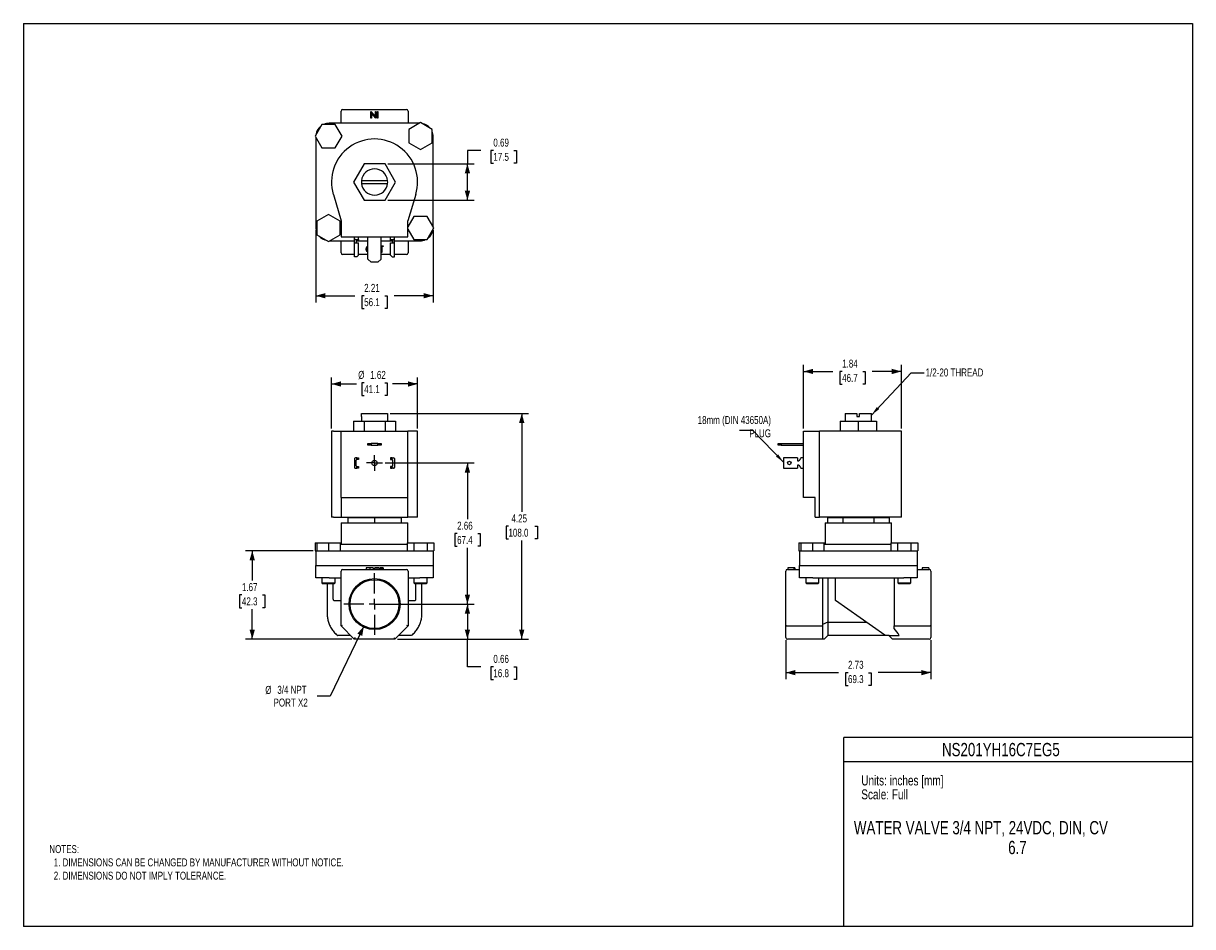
# Model space of a CAD drawing. Header units: inches. Extents: x 0 to 22, y 0 to 17.
import ezdxf
from ezdxf.enums import TextEntityAlignment as Align

# ---------------------------------------------------------------- set-up
doc = ezdxf.new("R2010")
doc.units = ezdxf.units.IN
doc.header["$MEASUREMENT"] = 0
doc.linetypes.add('SLD-Center', pattern=[0.75, 0.6, -0.05, 0.05, -0.05])
doc.linetypes.add('SLD-Solid', pattern=[0])
doc.layers.add('CENTER', color=40, linetype='SLD-Center')
doc.layers.add('SLD-DEFPOINTS', color=7, linetype='Continuous')
doc.layers.add('DIMENSIONS', color=140, linetype='SLD-Solid', lineweight=25)
doc.layers.add('TEXT', color=140, linetype='SLD-Solid', lineweight=25)
doc.styles.add('SLDTEXTSTYLE0', font='TXT', dxfattribs={"width": 0.75})
doc.dimstyles.new('SLDDIMSTYLE0', dxfattribs={"dimtxt": 0.15, "dimasz": 0.18, "dimexe": 0, "dimexo": 0.0625, "dimgap": 0.0375, "dimtad": 0, "dimtih": 1, "dimtoh": 1, "dimrnd": 1e-09, "dimzin": 12, "dimdsep": 46, "dimtxsty": 'SLDTEXTSTYLE0', "dimsah": 1, "dimcen": 0.09, "dimadec": 0, "dimazin": 3, "dimtfac": 1, "dimtofl": 0, "dimtmove": 0, "dimatfit": 3, "dimfxl": 0, "dimfrac": 2, "dimtolj": 1, "dimtzin": 12, "dimarcsym": 0})
doc.dimstyles.new('SLDDIMSTYLE1', dxfattribs={"dimtxt": 0.15, "dimasz": 0.18, "dimexe": 0, "dimexo": 0.0625, "dimgap": 0.0375, "dimtad": 0, "dimtih": 1, "dimtoh": 1, "dimrnd": 1e-09, "dimdsep": 46, "dimtxsty": 'SLDTEXTSTYLE0', "dimsah": 1, "dimcen": 0.09, "dimadec": 0, "dimazin": 2, "dimtfac": 1, "dimtofl": 0, "dimtmove": 0, "dimatfit": 3, "dimfxl": 0, "dimfrac": 2, "dimtolj": 1, "dimtzin": 12, "dimarcsym": 0})
doc.dimstyles.new('SLDDIMSTYLE2', dxfattribs={"dimtxt": 0.15, "dimasz": 0.18, "dimexe": 0, "dimexo": 0.0625, "dimgap": 0.0375, "dimtad": 0, "dimtih": 1, "dimtoh": 1, "dimrnd": 1e-09, "dimzin": 12, "dimdsep": 46, "dimtxsty": 'SLDTEXTSTYLE0', "dimsah": 1, "dimcen": 0, "dimadec": 0, "dimazin": 3, "dimtfac": 1, "dimtofl": 0, "dimtmove": 0, "dimatfit": 3, "dimfxl": 0, "dimfrac": 2, "dimtolj": 1, "dimtzin": 12, "dimarcsym": 0})
doc.dimstyles.new('SLDDIMSTYLE3', dxfattribs={"dimtxt": 0.18, "dimasz": 0.18, "dimexe": 0, "dimexo": 0.0625, "dimgap": 0, "dimtad": 0, "dimtih": 1, "dimtoh": 1, "dimdec": 0, "dimrnd": 1e-09, "dimzin": 0, "dimdsep": 46, "dimtxsty": 'Standard', "dimsah": 1, "dimcen": 0.09, "dimadec": 0, "dimazin": 0, "dimtfac": 0.18, "dimtdec": 0, "dimtofl": 0, "dimtmove": 0, "dimatfit": 3, "dimfxl": 0, "dimfrac": 2, "dimtolj": 1, "dimtzin": 0, "dimarcsym": 0})

# ---------------------------------------------------------------- blocks, each defined once
blk = doc.blocks.new('SW_NOTE_0')
at = {"layer": 'TEXT', "color": 0, "insert": (0, 0.242), "char_height": 0.1875, "attachment_point": 1, "style": 'SLDTEXTSTYLE0'}
blk.add_mtext('Scale: Full', dxfattribs=at)
blk = doc.blocks.new('SW_NOTE_0_1')
at = {"layer": 'TEXT', "color": 0, "insert": (0, 0.242), "char_height": 0.1875, "attachment_point": 1, "style": 'SLDTEXTSTYLE0'}
blk.add_mtext('Units: inches [mm]', dxfattribs=at)
blk = doc.blocks.new('Block1')
at = {"color": 140, "linetype": 'SLD-Solid', "lineweight": 18}
blk.add_line((22, 0), (22, 3.56), dxfattribs=at)
at = {"layer": 'TEXT'}
for p, q in [((22, 3.56), (15.44, 3.56)), ((15.44, 0), (15.44, 3.56)), ((15.44, 3.11), (22, 3.11)), ((22, 0), (15.44, 0))]:
    blk.add_line(p, q, dxfattribs=at)
for name, p in [('SW_NOTE_0_1', (15.766, 2.603)), ('SW_NOTE_0', (15.766, 2.341))]:
    blk.add_blockref(name, p, dxfattribs=at)
at = {"layer": 'TEXT', "color": 140, "style": 'SLDTEXTSTYLE0', "width": 0.75}
for tag, p in [('AUTOATTR1', (18.695, 3.451)), ('AUTOATTR0_0', (18.737, 1.981)), ('AUTOATTR0_1', (18.752, 1.609))]:
    blk.add_attdef(tag, text='', height=0.25, dxfattribs=at).set_placement(p, align=Align.TOP_CENTER)
blk = doc.blocks.new('_D')
at = {"layer": 'DIMENSIONS'}
for p, q in [((6.904, 9.66), (9.502, 9.66)), ((9.377, 9.66), (9.377, 7.805)), ((9.127, 7.534), (9.082, 7.534)), ((9.082, 7.534), (9.082, 7.296)), ((9.626, 7.534), (9.672, 7.534)), ((9.672, 7.534), (9.672, 7.296)), ((9.082, 7.296), (9.127, 7.296)), ((9.377, 5.41), (9.377, 7.266)), ((9.672, 7.296), (9.626, 7.296)), ((7.037, 5.41), (9.502, 5.41))]:
    blk.add_line(p, q, dxfattribs=at)
for points in [[(9.377, 9.66), (9.327, 9.48), (9.427, 9.48)], [(9.377, 5.41), (9.427, 5.59), (9.327, 5.59)]]:
    blk.add_solid(points, dxfattribs=at)
at = {"layer": 'DIMENSIONS', "char_height": 0.15, "attachment_point": 1, "style": 'SLDTEXTSTYLE0'}
for s, insert in [('4.25', (9.183, 7.758)), ('108.0', (9.127, 7.489))]:
    blk.add_mtext(s, dxfattribs=dict(at, insert=insert))
blk = doc.blocks.new('_D_1')
at = {"layer": 'DIMENSIONS'}
for p, q in [((6.807, 8.726), (8.48, 8.726)), ((8.355, 8.726), (8.355, 7.668)), ((8.161, 7.397), (8.115, 7.397)), ((8.115, 7.397), (8.115, 7.159)), ((8.549, 7.397), (8.594, 7.397)), ((8.594, 7.397), (8.594, 7.159)), ((8.115, 7.159), (8.161, 7.159)), ((8.355, 6.07), (8.355, 7.128)), ((8.594, 7.159), (8.549, 7.159)), ((6.657, 6.07), (8.48, 6.07))]:
    blk.add_line(p, q, dxfattribs=at)
for points in [[(8.355, 8.726), (8.305, 8.546), (8.405, 8.546)], [(8.355, 6.07), (8.405, 6.25), (8.305, 6.25)]]:
    blk.add_solid(points, dxfattribs=at)
at = {"layer": 'DIMENSIONS', "char_height": 0.15, "attachment_point": 1, "style": 'SLDTEXTSTYLE0'}
for s, insert in [('2.66', (8.161, 7.621)), ('67.4', (8.161, 7.352))]:
    blk.add_mtext(s, dxfattribs=dict(at, insert=insert))
blk = doc.blocks.new('_D_2')
at = {"layer": 'DIMENSIONS'}
for p, q in [((7.237, 6.07), (8.48, 6.07)), ((8.355, 6.07), (8.355, 5.41)), ((7.037, 5.41), (8.48, 5.41)), ((8.355, 4.891), (8.355, 5.41)), ((8.605, 4.891), (8.355, 4.891)), ((8.843, 4.89), (8.797, 4.89)), ((8.797, 4.89), (8.797, 4.652)), ((9.231, 4.89), (9.276, 4.89)), ((9.276, 4.89), (9.276, 4.652)), ((8.797, 4.652), (8.843, 4.652)), ((9.276, 4.652), (9.231, 4.652))]:
    blk.add_line(p, q, dxfattribs=at)
for points in [[(8.355, 6.07), (8.305, 5.89), (8.405, 5.89)], [(8.355, 5.41), (8.405, 5.59), (8.305, 5.59)]]:
    blk.add_solid(points, dxfattribs=at)
at = {"layer": 'DIMENSIONS', "char_height": 0.15, "attachment_point": 1, "style": 'SLDTEXTSTYLE0'}
for s, insert in [('0.66', (8.843, 5.114)), ('16.8', (8.843, 4.845))]:
    blk.add_mtext(s, dxfattribs=dict(at, insert=insert))
blk = doc.blocks.new('_D_3')
at = {"layer": 'DIMENSIONS'}
for p, q in [((5.797, 9.378), (5.797, 10.338)), ((5.797, 10.213), (6.27, 10.213)), ((6.413, 10.235), (6.368, 10.235)), ((6.368, 10.235), (6.368, 9.997)), ((6.801, 10.235), (6.847, 10.235)), ((6.847, 10.235), (6.847, 9.997)), ((7.417, 10.213), (6.945, 10.213)), ((7.417, 9.378), (7.417, 10.338)), ((6.368, 9.997), (6.413, 9.997)), ((6.847, 9.997), (6.801, 9.997))]:
    blk.add_line(p, q, dxfattribs=at)
for points in [[(5.797, 10.213), (5.977, 10.163), (5.977, 10.263)], [(7.417, 10.213), (7.237, 10.263), (7.237, 10.163)]]:
    blk.add_solid(points, dxfattribs=at)
at = {"layer": 'DIMENSIONS', "char_height": 0.15, "attachment_point": 1, "style": 'SLDTEXTSTYLE0'}
for s, insert in [('%%c', (6.3, 10.459)), ('1.62', (6.526, 10.459)), ('41.1', (6.413, 10.191))]:
    blk.add_mtext(s, dxfattribs=dict(at, insert=insert))
blk = doc.blocks.new('_D_4')
at = {"layer": 'DIMENSIONS'}
for p, q in [((6.408, 5.656), (5.775, 4.337)), ((5.775, 4.337), (5.525, 4.337))]:
    blk.add_line(p, q, dxfattribs=at)
blk.add_solid([(6.408, 5.656), (6.285, 5.515), (6.375, 5.472)], dxfattribs=at)
at = {"layer": 'DIMENSIONS', "char_height": 0.15, "attachment_point": 1, "style": 'SLDTEXTSTYLE0'}
for s, insert in [('%%c', (4.552, 4.53)), ('3/4 NPT', (4.778, 4.532)), ('PORT X2', (4.707, 4.292))]:
    blk.add_mtext(s, dxfattribs=dict(at, insert=insert))
blk = doc.blocks.new('_D_5')
at = {"layer": 'DIMENSIONS'}
for p, q in [((5.452, 7.075), (4.181, 7.075)), ((4.306, 7.075), (4.306, 6.513)), ((4.112, 6.242), (4.067, 6.242)), ((4.067, 6.242), (4.067, 6.003)), ((4.5, 6.242), (4.546, 6.242)), ((4.546, 6.242), (4.546, 6.003)), ((4.067, 6.003), (4.112, 6.003)), ((4.306, 5.41), (4.306, 5.973)), ((4.546, 6.003), (4.5, 6.003)), ((6.177, 5.41), (4.181, 5.41))]:
    blk.add_line(p, q, dxfattribs=at)
for points in [[(4.306, 7.075), (4.256, 6.895), (4.356, 6.895)], [(4.306, 5.41), (4.356, 5.59), (4.256, 5.59)]]:
    blk.add_solid(points, dxfattribs=at)
at = {"layer": 'DIMENSIONS', "char_height": 0.15, "attachment_point": 1, "style": 'SLDTEXTSTYLE0'}
for s, insert in [('1.67', (4.112, 6.465)), ('42.3', (4.112, 6.197))]:
    blk.add_mtext(s, dxfattribs=dict(at, insert=insert))
blk = doc.blocks.new('SW_CENTERMARKSYMBOL_0')
at = {"layer": 'CENTER', "color": 0}
for p, q in [((0, 0.2), (0, 0.58)), ((-0.2, 0), (-0.58, 0)), ((0, 0), (-0.1, 0)), ((0, 0), (0, 0.1)), ((0, 0), (0, -0.1)), ((0, 0), (0.1, 0)), ((0.2, 0), (0.58, 0)), ((0, -0.2), (0, -0.58))]:
    blk.add_line(p, q, dxfattribs=at)
blk = doc.blocks.new('SW_CENTERMARKSYMBOL_1')
at = {"layer": 'CENTER', "color": 0}
for p, q in [((-0.1, 0), (-0.15, 0)), ((0, 0), (-0.1, 0)), ((0, 0.1), (0, 0.15)), ((0, 0), (0, 0.1)), ((0, 0), (0, -0.1)), ((0, 0), (0.1, 0)), ((0.1, 0), (0.15, 0)), ((0, -0.1), (0, -0.15))]:
    blk.add_line(p, q, dxfattribs=at)
blk = doc.blocks.new('_D_6')
at = {"layer": 'DIMENSIONS'}
for p, q in [((14.345, 5.39), (14.345, 4.655)), ((17.075, 5.39), (17.075, 4.655)), ((14.345, 4.78), (15.339, 4.78)), ((15.516, 4.779), (15.47, 4.779)), ((15.47, 4.779), (15.47, 4.541)), ((15.904, 4.779), (15.95, 4.779)), ((15.95, 4.779), (15.95, 4.541)), ((17.075, 4.78), (16.081, 4.78)), ((15.47, 4.541), (15.516, 4.541)), ((15.95, 4.541), (15.904, 4.541))]:
    blk.add_line(p, q, dxfattribs=at)
for points in [[(14.345, 4.78), (14.525, 4.73), (14.525, 4.83)], [(17.075, 4.78), (16.895, 4.83), (16.895, 4.73)]]:
    blk.add_solid(points, dxfattribs=at)
at = {"layer": 'DIMENSIONS', "char_height": 0.15, "attachment_point": 1, "style": 'SLDTEXTSTYLE0'}
for s, insert in [('2.73', (15.516, 5.003)), ('69.3', (15.516, 4.734))]:
    blk.add_mtext(s, dxfattribs=dict(at, insert=insert))
blk = doc.blocks.new('_D_7')
at = {"layer": 'DIMENSIONS'}
for p, q in [((14.68, 9.378), (14.68, 10.574)), ((16.52, 9.378), (16.52, 10.574)), ((14.68, 10.449), (15.229, 10.449)), ((15.406, 10.448), (15.36, 10.448)), ((15.36, 10.448), (15.36, 10.21)), ((15.794, 10.448), (15.84, 10.448)), ((15.84, 10.448), (15.84, 10.21)), ((16.52, 10.449), (15.971, 10.449)), ((15.36, 10.21), (15.406, 10.21)), ((15.84, 10.21), (15.794, 10.21))]:
    blk.add_line(p, q, dxfattribs=at)
for points in [[(14.68, 10.449), (14.86, 10.399), (14.86, 10.499)], [(16.52, 10.449), (16.34, 10.499), (16.34, 10.399)]]:
    blk.add_solid(points, dxfattribs=at)
at = {"layer": 'DIMENSIONS', "char_height": 0.15, "attachment_point": 1, "style": 'SLDTEXTSTYLE0'}
for s, insert in [('1.84', (15.406, 10.672)), ('46.7', (15.406, 10.403))]:
    blk.add_mtext(s, dxfattribs=dict(at, insert=insert))
blk = doc.blocks.new('_D_8')
at = {"layer": 'DIMENSIONS'}
for p, q in [((5.502, 13.109), (5.502, 11.749)), ((7.712, 13.109), (7.712, 11.749)), ((5.502, 11.874), (6.236, 11.874)), ((6.413, 11.873), (6.368, 11.873)), ((6.368, 11.873), (6.368, 11.635)), ((6.801, 11.873), (6.847, 11.873)), ((6.847, 11.873), (6.847, 11.635)), ((7.712, 11.874), (6.978, 11.874)), ((6.368, 11.635), (6.413, 11.635)), ((6.847, 11.635), (6.801, 11.635))]:
    blk.add_line(p, q, dxfattribs=at)
for points in [[(5.502, 11.874), (5.682, 11.824), (5.682, 11.924)], [(7.712, 11.874), (7.532, 11.924), (7.532, 11.824)]]:
    blk.add_solid(points, dxfattribs=at)
at = {"layer": 'DIMENSIONS', "char_height": 0.15, "attachment_point": 1, "style": 'SLDTEXTSTYLE0'}
for s, insert in [('2.21', (6.413, 12.097)), ('56.1', (6.413, 11.828))]:
    blk.add_mtext(s, dxfattribs=dict(at, insert=insert))
blk = doc.blocks.new('_D_9')
at = {"layer": 'DIMENSIONS'}
for p, q in [((8.605, 14.609), (8.355, 14.609)), ((8.355, 14.609), (8.355, 14.358)), ((8.843, 14.607), (8.797, 14.607)), ((8.797, 14.607), (8.797, 14.369)), ((9.231, 14.607), (9.276, 14.607)), ((9.276, 14.607), (9.276, 14.369)), ((6.856, 14.358), (8.48, 14.358)), ((8.355, 13.67), (8.355, 14.358)), ((8.797, 14.369), (8.843, 14.369)), ((9.276, 14.369), (9.231, 14.369)), ((6.856, 13.67), (8.48, 13.67))]:
    blk.add_line(p, q, dxfattribs=at)
for points in [[(8.355, 14.358), (8.305, 14.178), (8.405, 14.178)], [(8.355, 13.67), (8.405, 13.85), (8.305, 13.85)]]:
    blk.add_solid(points, dxfattribs=at)
at = {"layer": 'DIMENSIONS', "char_height": 0.15, "attachment_point": 1, "style": 'SLDTEXTSTYLE0'}
for s, insert in [('0.69', (8.843, 14.831)), ('17.5', (8.843, 14.563))]:
    blk.add_mtext(s, dxfattribs=dict(at, insert=insert))

msp = doc.modelspace()

# ---------------------------------------------------------------- linework, layer by layer
at = {"color": 7, "linetype": 'SLD-Solid'}
for p, q in [((0, 17), (0, 0)), ((0, 17), (22, 17)), ((22, 17), (22, 0)), ((22, 0), (0, 0))]:
    msp.add_line(p, q, dxfattribs=at)
for p, q in [((5.977, 15.119), (5.977, 15.349)), ((6.007, 15.379), (7.207, 15.379)), ((6.538, 15.214), (6.538, 15.339)), ((6.538, 15.339), (6.54, 15.339)), ((6.549, 15.214), (6.538, 15.214)), ((6.54, 15.339), (6.623, 15.241)), ((6.631, 15.214), (6.549, 15.312)), ((6.549, 15.312), (6.549, 15.214)), ((6.623, 15.241), (6.623, 15.339)), ((6.623, 15.339), (6.634, 15.339)), ((6.634, 15.214), (6.631, 15.214)), ((6.634, 15.339), (6.634, 15.214)), ((6.661, 15.214), (6.661, 15.339)), ((6.661, 15.339), (6.672, 15.339)), ((6.672, 15.214), (6.661, 15.214)), ((6.672, 15.339), (6.672, 15.214)), ((7.237, 15.349), (7.237, 15.119)), ((5.616, 15.098), (5.49, 14.879)), ((5.869, 15.098), (5.616, 15.098)), ((7.45, 15.119), (5.752, 15.119)), ((5.995, 14.879), (5.869, 15.098)), ((7.472, 15.132), (7.254, 15.005)), ((7.254, 15.005), (7.254, 14.753)), ((7.691, 15.005), (7.472, 15.132)), ((7.691, 14.753), (7.691, 15.005)), ((5.49, 14.879), (5.616, 14.66)), ((5.502, 14.857), (5.502, 13.159)), ((5.869, 14.66), (5.995, 14.879)), ((7.254, 14.753), (7.472, 14.626)), ((7.472, 14.626), (7.691, 14.753)), ((7.712, 13.171), (7.712, 14.869)), ((5.616, 14.66), (5.869, 14.66)), ((6.409, 14.358), (6.21, 14.014)), ((6.806, 14.358), (6.409, 14.358)), ((7.004, 14.014), (6.806, 14.358)), ((6.21, 14.014), (6.409, 13.67)), ((6.854, 14.039), (6.361, 14.039)), ((6.361, 13.989), (6.854, 13.989)), ((6.806, 13.67), (7.004, 14.014)), ((5.832, 13.779), (5.982, 13.284)), ((6.409, 13.67), (6.806, 13.67)), ((7.382, 13.779), (7.232, 13.284)), ((5.742, 13.402), (5.524, 13.275)), ((5.524, 13.275), (5.524, 13.023)), ((5.961, 13.275), (5.742, 13.402)), ((5.961, 13.023), (5.961, 13.275)), ((5.982, 13.284), (5.982, 12.984)), ((7.346, 13.368), (7.232, 13.171)), ((7.232, 12.984), (7.232, 13.284)), ((7.599, 13.368), (7.346, 13.368)), ((7.725, 13.149), (7.599, 13.368)), ((5.524, 13.023), (5.742, 12.896)), ((5.742, 12.896), (5.961, 13.023)), ((5.982, 12.984), (7.232, 12.984)), ((6.232, 12.928), (6.232, 12.984)), ((6.307, 12.93), (6.307, 12.984)), ((6.482, 12.564), (6.482, 12.984)), ((6.732, 12.564), (6.732, 12.984)), ((6.907, 12.93), (6.907, 12.984)), ((6.982, 12.928), (6.982, 12.984)), ((7.232, 13.127), (7.346, 12.93)), ((7.599, 12.93), (7.725, 13.149)), ((5.764, 12.909), (6.232, 12.909)), ((5.977, 12.679), (5.977, 12.909)), ((6.232, 12.87), (6.232, 12.928)), ((6.232, 12.609), (6.232, 12.87)), ((6.232, 12.87), (6.247, 12.87)), ((6.247, 12.93), (6.307, 12.93)), ((6.247, 12.87), (6.307, 12.87)), ((6.264, 12.909), (6.482, 12.909)), ((6.264, 12.907), (6.264, 12.87)), ((6.307, 12.921), (6.279, 12.921)), ((6.307, 12.93), (6.307, 12.921)), ((6.307, 12.639), (6.307, 12.87)), ((6.732, 12.909), (6.95, 12.909)), ((6.732, 12.814), (6.771, 12.814)), ((6.771, 12.801), (6.744, 12.801)), ((6.744, 12.801), (6.744, 12.689)), ((6.771, 12.814), (6.771, 12.801)), ((6.907, 12.93), (6.967, 12.93)), ((6.907, 12.921), (6.907, 12.93)), ((6.935, 12.921), (6.907, 12.921)), ((6.907, 12.639), (6.907, 12.87)), ((6.907, 12.87), (6.967, 12.87)), ((6.95, 12.87), (6.95, 12.907)), ((6.967, 12.87), (6.982, 12.87)), ((6.982, 12.87), (6.982, 12.928)), ((6.982, 12.909), (7.462, 12.909)), ((6.982, 12.609), (6.982, 12.87)), ((7.237, 12.909), (7.237, 12.679)), ((7.346, 12.93), (7.599, 12.93)), ((6.232, 12.649), (6.007, 12.649)), ((6.247, 12.609), (6.232, 12.609)), ((6.277, 12.609), (6.247, 12.609)), ((6.277, 12.609), (6.307, 12.639)), ((6.482, 12.649), (6.307, 12.649)), ((6.482, 12.564), (6.542, 12.504)), ((6.672, 12.504), (6.732, 12.564)), ((6.744, 12.689), (6.732, 12.689)), ((6.907, 12.649), (6.732, 12.649)), ((6.937, 12.609), (6.907, 12.639)), ((6.937, 12.609), (6.967, 12.609)), ((6.967, 12.609), (6.982, 12.609)), ((7.207, 12.649), (6.982, 12.649)), ((6.672, 12.504), (6.542, 12.504)), ((6.21, 9.514), (6.21, 9.328)), ((6.21, 9.514), (6.409, 9.514)), ((6.359, 9.6), (6.359, 9.514)), ((6.359, 9.6), (6.361, 9.6)), ((6.361, 9.6), (6.361, 9.66)), ((6.361, 9.66), (6.854, 9.66)), ((6.409, 9.514), (6.409, 9.328)), ((6.409, 9.514), (6.806, 9.514)), ((6.806, 9.514), (6.806, 9.328)), ((6.806, 9.514), (7.004, 9.514)), ((6.854, 9.66), (6.854, 9.6)), ((6.854, 9.6), (6.855, 9.6)), ((6.855, 9.514), (6.855, 9.6)), ((7.004, 9.514), (7.004, 9.328)), ((15.366, 9.514), (15.366, 9.328)), ((15.366, 9.514), (15.71, 9.514)), ((15.462, 9.66), (15.462, 9.514)), ((15.462, 9.66), (15.685, 9.66)), ((15.685, 9.66), (15.685, 9.6)), ((15.685, 9.6), (15.735, 9.6)), ((15.71, 9.514), (15.71, 9.328)), ((15.71, 9.514), (16.054, 9.514)), ((15.735, 9.6), (15.735, 9.66)), ((15.735, 9.66), (15.958, 9.66)), ((15.958, 9.514), (15.958, 9.66)), ((16.054, 9.514), (16.054, 9.328)), ((5.797, 9.328), (5.797, 7.708)), ((5.832, 9.328), (5.797, 9.328)), ((5.832, 9.328), (5.982, 9.328)), ((5.982, 8.078), (5.982, 9.328)), ((5.982, 9.328), (7.232, 9.328)), ((7.232, 8.078), (7.232, 9.328)), ((7.382, 9.328), (7.232, 9.328)), ((7.417, 9.328), (7.382, 9.328)), ((7.417, 7.708), (7.417, 9.328)), ((14.68, 8.078), (14.68, 9.328)), ((14.68, 9.328), (14.98, 9.328)), ((14.98, 7.708), (14.98, 9.328)), ((15.475, 9.328), (14.98, 9.328)), ((16.52, 9.328), (15.475, 9.328)), ((16.52, 7.708), (16.52, 9.328)), ((6.482, 9.06), (6.482, 9.092)), ((6.482, 9.092), (6.542, 9.092)), ((6.542, 9.06), (6.482, 9.06)), ((6.542, 9.092), (6.542, 9.06)), ((6.672, 9.092), (6.542, 9.092)), ((6.542, 9.06), (6.672, 9.06)), ((6.672, 9.06), (6.672, 9.092)), ((6.672, 9.092), (6.732, 9.092)), ((6.732, 9.06), (6.672, 9.06)), ((6.732, 9.092), (6.732, 9.06)), ((14.2, 9.06), (14.2, 9.092)), ((14.2, 9.092), (14.26, 9.092)), ((14.26, 9.06), (14.2, 9.06)), ((14.26, 9.092), (14.26, 9.06)), ((14.26, 9.092), (14.68, 9.092)), ((14.26, 9.06), (14.68, 9.06)), ((6.232, 8.809), (6.232, 8.642)), ((6.277, 8.824), (6.247, 8.824)), ((6.277, 8.792), (6.277, 8.824)), ((6.277, 8.824), (6.307, 8.824)), ((6.307, 8.824), (6.307, 8.792)), ((6.907, 8.824), (6.907, 8.792)), ((6.937, 8.824), (6.907, 8.824)), ((6.937, 8.792), (6.937, 8.824)), ((6.937, 8.824), (6.967, 8.824)), ((6.982, 8.809), (6.982, 8.642)), ((14.305, 8.824), (14.305, 8.809)), ((14.566, 8.824), (14.305, 8.824)), ((14.305, 8.809), (14.305, 8.642)), ((14.566, 8.824), (14.566, 8.809)), ((14.566, 8.809), (14.566, 8.764)), ((14.68, 8.824), (14.626, 8.824)), ((6.247, 8.627), (6.277, 8.627)), ((6.264, 8.674), (6.264, 8.777)), ((6.277, 8.627), (6.277, 8.659)), ((6.307, 8.627), (6.277, 8.627)), ((6.307, 8.792), (6.279, 8.792)), ((6.279, 8.659), (6.307, 8.659)), ((6.307, 8.659), (6.307, 8.627)), ((6.907, 8.792), (6.935, 8.792)), ((6.907, 8.659), (6.907, 8.627)), ((6.935, 8.659), (6.907, 8.659)), ((6.907, 8.627), (6.937, 8.627)), ((6.937, 8.627), (6.937, 8.659)), ((6.967, 8.627), (6.937, 8.627)), ((6.95, 8.674), (6.95, 8.777)), ((14.305, 8.642), (14.305, 8.627)), ((14.305, 8.627), (14.566, 8.627)), ((14.566, 8.687), (14.566, 8.642)), ((14.566, 8.642), (14.566, 8.627)), ((14.626, 8.627), (14.68, 8.627)), ((5.982, 8.078), (7.232, 8.078)), ((5.982, 8.078), (5.982, 7.708)), ((7.232, 7.708), (7.232, 8.078)), ((14.9, 8.078), (14.68, 8.078)), ((14.9, 7.708), (14.9, 8.078)), ((5.832, 7.708), (5.797, 7.708)), ((5.832, 7.708), (5.982, 7.708)), ((5.982, 7.708), (7.232, 7.708)), ((6.107, 7.7), (6.107, 7.6)), ((6.107, 7.7), (6.607, 7.7)), ((6.351, 7.708), (6.351, 7.7)), ((6.607, 7.7), (6.607, 7.6)), ((6.607, 7.7), (7.107, 7.7)), ((6.863, 7.7), (6.863, 7.708)), ((7.107, 7.7), (7.107, 7.6)), ((7.382, 7.708), (7.232, 7.708)), ((7.417, 7.708), (7.382, 7.708)), ((14.9, 7.708), (14.98, 7.708)), ((15.475, 7.708), (14.98, 7.708)), ((15.133, 7.7), (15.133, 7.6)), ((15.133, 7.7), (15.421, 7.7)), ((15.421, 7.7), (15.421, 7.6)), ((15.421, 7.7), (15.999, 7.7)), ((15.454, 7.708), (15.454, 7.7)), ((16.52, 7.708), (15.475, 7.708)), ((15.966, 7.7), (15.966, 7.708)), ((15.999, 7.7), (15.999, 7.6)), ((15.999, 7.7), (16.288, 7.7)), ((16.288, 7.7), (16.288, 7.6)), ((5.982, 7.6), (5.982, 7.2)), ((5.982, 7.6), (7.232, 7.6)), ((7.232, 7.225), (7.232, 7.6)), ((15.085, 7.6), (15.085, 7.2)), ((15.085, 7.6), (16.335, 7.6)), ((16.335, 7.225), (16.335, 7.6)), ((5.49, 7.225), (5.49, 7.075)), ((5.49, 7.225), (5.524, 7.225)), ((5.49, 7.075), (5.502, 7.075)), ((5.502, 7.075), (5.502, 6.799)), ((5.502, 7.075), (5.524, 7.075)), ((5.524, 7.225), (5.524, 7.075)), ((5.524, 7.225), (5.742, 7.225)), ((5.524, 7.075), (5.556, 7.075)), ((5.556, 7.075), (5.716, 7.075)), ((5.716, 7.075), (5.742, 7.075)), ((5.742, 7.225), (5.742, 7.075)), ((5.742, 7.225), (5.961, 7.225)), ((5.742, 7.075), (5.764, 7.075)), ((5.764, 7.075), (7.462, 7.075)), ((5.961, 7.225), (5.961, 7.075)), ((5.961, 7.225), (5.982, 7.225)), ((5.982, 7.2), (5.961, 7.179)), ((5.982, 7.2), (7.22, 7.2)), ((7.22, 7.225), (7.22, 7.075)), ((7.22, 7.225), (7.346, 7.225)), ((7.346, 7.225), (7.346, 7.075)), ((7.346, 7.225), (7.599, 7.225)), ((7.462, 7.075), (7.563, 7.075)), ((7.563, 7.075), (7.599, 7.075)), ((7.599, 7.225), (7.599, 7.075)), ((7.599, 7.225), (7.725, 7.225)), ((7.599, 7.075), (7.618, 7.075)), ((7.618, 7.075), (7.71, 7.075)), ((7.71, 7.075), (7.725, 7.075)), ((7.712, 7.075), (7.712, 6.799)), ((7.725, 7.225), (7.725, 7.075)), ((14.593, 7.225), (14.593, 7.075)), ((14.593, 7.225), (14.626, 7.225)), ((14.593, 7.075), (14.605, 7.075)), ((14.605, 7.075), (14.605, 6.799)), ((14.605, 7.075), (14.626, 7.075)), ((14.626, 7.225), (14.626, 7.075)), ((14.626, 7.225), (14.845, 7.225)), ((14.626, 7.075), (14.659, 7.075)), ((14.659, 7.075), (14.819, 7.075)), ((14.819, 7.075), (14.845, 7.075)), ((14.845, 7.225), (14.845, 7.075)), ((14.845, 7.225), (15.064, 7.225)), ((14.845, 7.075), (14.867, 7.075)), ((14.867, 7.075), (16.565, 7.075)), ((15.064, 7.225), (15.085, 7.225)), ((15.064, 7.225), (15.064, 7.075)), ((15.085, 7.2), (15.064, 7.179)), ((15.085, 7.2), (16.323, 7.2)), ((16.323, 7.225), (16.323, 7.075)), ((16.323, 7.225), (16.449, 7.225)), ((16.449, 7.225), (16.449, 7.075)), ((16.449, 7.225), (16.701, 7.225)), ((16.565, 7.075), (16.666, 7.075)), ((16.666, 7.075), (16.701, 7.075)), ((16.701, 7.225), (16.701, 7.075)), ((16.701, 7.225), (16.828, 7.225)), ((16.701, 7.075), (16.72, 7.075)), ((16.72, 7.075), (16.812, 7.075)), ((16.812, 7.075), (16.828, 7.075)), ((16.815, 7.075), (16.815, 6.799)), ((16.828, 7.225), (16.828, 7.075)), ((5.502, 6.563), (5.502, 6.799)), ((5.502, 6.799), (5.752, 6.799)), ((5.502, 6.799), (5.752, 6.799)), ((5.752, 6.799), (7.462, 6.799)), ((5.752, 6.799), (7.462, 6.799)), ((5.977, 5.66), (5.977, 6.691)), ((6.007, 6.721), (7.207, 6.721)), ((6.45, 6.751), (6.45, 6.721)), ((6.516, 6.751), (6.516, 6.721)), ((6.582, 6.751), (6.582, 6.721)), ((6.607, 6.751), (6.607, 6.721)), ((6.61, 6.751), (6.61, 6.721)), ((6.649, 6.751), (6.649, 6.721)), ((6.687, 6.751), (6.687, 6.721)), ((6.705, 6.751), (6.705, 6.721)), ((6.732, 6.751), (6.705, 6.751)), ((6.732, 6.751), (6.732, 6.721)), ((6.744, 6.751), (6.732, 6.751)), ((6.744, 6.751), (6.744, 6.721)), ((6.771, 6.751), (6.744, 6.751)), ((6.771, 6.751), (6.771, 6.721)), ((7.237, 6.691), (7.237, 5.66)), ((7.462, 6.799), (7.712, 6.799)), ((7.462, 6.799), (7.712, 6.799)), ((7.712, 6.799), (7.712, 6.563)), ((14.345, 5.673), (14.345, 6.691)), ((14.375, 6.721), (14.605, 6.721)), ((14.382, 6.751), (14.382, 6.721)), ((14.383, 6.751), (14.382, 6.751)), ((14.385, 6.751), (14.385, 6.721)), ((14.497, 6.751), (14.385, 6.751)), ((14.497, 6.751), (14.497, 6.721)), ((14.51, 6.751), (14.497, 6.751)), ((14.51, 6.751), (14.51, 6.721)), ((14.513, 6.751), (14.512, 6.751)), ((14.513, 6.751), (14.513, 6.721)), ((14.605, 6.563), (14.605, 6.799)), ((14.605, 6.799), (14.855, 6.799)), ((14.605, 6.799), (14.855, 6.799)), ((14.855, 6.799), (16.565, 6.799)), ((14.855, 6.799), (16.565, 6.799)), ((16.565, 6.799), (16.815, 6.799)), ((16.565, 6.799), (16.815, 6.799)), ((16.815, 6.799), (16.815, 6.563)), ((16.815, 6.721), (17.045, 6.721)), ((16.91, 6.751), (16.91, 6.721)), ((17.035, 6.751), (16.91, 6.751)), ((17.035, 6.751), (17.035, 6.721)), ((17.075, 6.691), (17.075, 5.673)), ((5.752, 6.563), (5.502, 6.563)), ((5.618, 6.563), (5.618, 6.47)), ((5.618, 6.47), (5.638, 6.45)), ((5.618, 6.47), (5.866, 6.47)), ((5.846, 6.45), (5.638, 6.45)), ((5.717, 6.45), (5.717, 5.872)), ((5.752, 6.563), (5.977, 6.563)), ((5.828, 6.163), (5.828, 6.45)), ((5.846, 6.45), (5.866, 6.47)), ((5.866, 6.47), (5.866, 6.563)), ((7.237, 6.563), (7.462, 6.563)), ((7.348, 6.563), (7.348, 6.47)), ((7.348, 6.47), (7.368, 6.45)), ((7.348, 6.47), (7.596, 6.47)), ((7.576, 6.45), (7.368, 6.45)), ((7.387, 6.163), (7.387, 6.45)), ((7.712, 6.563), (7.462, 6.563)), ((7.497, 5.872), (7.497, 6.45)), ((7.576, 6.45), (7.596, 6.47)), ((7.596, 6.47), (7.596, 6.563)), ((14.855, 6.563), (14.605, 6.563)), ((14.721, 6.563), (14.721, 6.47)), ((14.721, 6.47), (14.741, 6.45)), ((14.721, 6.47), (14.969, 6.47)), ((14.949, 6.45), (14.741, 6.45)), ((14.855, 6.563), (16.565, 6.563)), ((14.949, 6.45), (14.969, 6.47)), ((14.969, 6.47), (14.969, 6.563)), ((15.035, 6.563), (15.035, 5.66)), ((15.135, 6.563), (15.135, 5.73)), ((15.28, 6.163), (15.28, 6.563)), ((16.385, 6.563), (16.385, 5.66)), ((16.451, 6.563), (16.451, 6.47)), ((16.451, 6.47), (16.471, 6.45)), ((16.451, 6.47), (16.699, 6.47)), ((16.679, 6.45), (16.471, 6.45)), ((16.815, 6.563), (16.565, 6.563)), ((16.679, 6.45), (16.699, 6.47)), ((16.699, 6.47), (16.699, 6.563)), ((5.853, 6.136), (5.977, 6.136)), ((7.237, 6.136), (7.362, 6.136)), ((16.209, 5.486), (15.28, 6.136)), ((15.135, 5.73), (15.035, 5.689)), ((15.135, 5.73), (15.135, 5.48)), ((15.135, 5.73), (15.86, 5.73)), ((5.977, 5.66), (6.007, 5.673)), ((6.227, 5.41), (5.977, 5.66)), ((7.237, 5.66), (6.987, 5.41)), ((7.207, 5.673), (7.237, 5.66)), ((14.345, 5.44), (14.345, 5.673)), ((14.375, 5.66), (15.035, 5.66)), ((15.035, 5.66), (15.035, 5.41)), ((16.385, 5.61), (16.385, 5.66)), ((16.385, 5.66), (17.045, 5.66)), ((17.075, 5.673), (17.075, 5.44)), ((6.157, 5.48), (5.91, 5.48)), ((6.24, 5.44), (6.227, 5.41)), ((6.987, 5.41), (6.227, 5.41)), ((6.975, 5.44), (6.987, 5.41)), ((7.304, 5.48), (7.057, 5.48)), ((15.035, 5.41), (14.375, 5.41)), ((15.065, 5.41), (15.035, 5.41)), ((15.135, 5.48), (15.065, 5.41)), ((16.227, 5.48), (15.135, 5.48)), ((16.355, 5.41), (16.285, 5.48)), ((16.289, 5.48), (16.478, 5.48)), ((17.045, 5.41), (16.355, 5.41))]:
    msp.add_line(p, q)
for centre, radius in [((6.607, 8.726), 0.05), ((14.413, 8.726), 0.0335), ((6.607, 6.07), 0.48), ((6.607, 6.07), 0.46)]:
    msp.add_circle(centre, radius)
for centre, radius, start, end in [((6.007, 15.349), 0.03, 90, 180), ((7.207, 15.349), 0.03, 0, 90), ((5.752, 14.869), 0.25, 128.3789, 171.6211), ((5.752, 14.869), 0.25, 90, 113.7943), ((7.462, 14.869), 0.25, 38.3789, 81.6211), ((7.462, 14.869), 0.25, 0, 23.7943), ((6.607, 14.014), 0.81, 343.1245, 196.8755), ((6.607, 14.014), 0.248, 5.7856, 174.2144), ((6.607, 14.014), 0.248, 174.2144, 185.7856), ((6.607, 14.014), 0.248, 185.7856, 354.2144), ((6.607, 14.014), 0.248, 354.2144, 5.7856), ((5.752, 13.159), 0.25, 180, 203.7943), ((5.752, 13.159), 0.25, 218.3789, 261.6211), ((7.462, 13.159), 0.25, 308.3789, 351.6211), ((7.462, 13.159), 0.25, 270, 293.7943), ((6.007, 12.679), 0.03, 180, 270), ((7.207, 12.679), 0.03, 270, 0), ((6.247, 8.809), 0.015, 90, 180), ((6.967, 8.809), 0.015, 0, 90), ((14.566, 8.824), 0.06, 270, 345.5225), ((6.247, 8.642), 0.015, 180, 270), ((6.279, 8.777), 0.015, 97.6623, 180), ((6.279, 8.674), 0.015, 180, 262.3377), ((6.279, 8.777), 0.015, 90, 97.6623), ((6.279, 8.674), 0.015, 262.3377, 270), ((6.935, 8.777), 0.015, 82.3377, 90), ((6.935, 8.674), 0.015, 270, 277.6623), ((6.935, 8.777), 0.015, 0, 82.3377), ((6.935, 8.674), 0.015, 277.6623, 0), ((6.967, 8.642), 0.015, 270, 0), ((14.566, 8.627), 0.06, 14.4775, 90), ((6.007, 6.691), 0.03, 90, 180), ((7.207, 6.691), 0.03, 0, 90), ((14.375, 6.691), 0.03, 90, 180), ((17.045, 6.691), 0.03, 0, 90), ((15.71, 5.03), 0.89, 30.3724, 40.6743), ((14.375, 5.44), 0.03, 180, 270), ((17.045, 5.44), 0.03, 270, 0)]:
    msp.add_arc(centre, radius, start, end)
for centre, major_axis, ratio, start_param, end_param in [((6.607, 5.872), (0.89, 0), 0.676605, 6.211459, 6.353987), ((14.375, 5.673), (0.03, 0), 0.414214, 3.141593, 4.712389), ((17.045, 5.673), (0.03, 0), 0.414214, 4.712389, 6.283185)]:
    msp.add_ellipse(centre, major_axis=major_axis, ratio=ratio, start_param=start_param, end_param=end_param)
for points, knots in [([(6.247, 12.93), (6.243, 12.93), (6.239, 12.93), (6.234, 12.93), (6.232, 12.929), (6.232, 12.928)], [0, 0, 0, 0, 0.5, 0.5, 1, 1, 1, 1]), ([(6.279, 12.921), (6.277, 12.921), (6.275, 12.92), (6.271, 12.919), (6.269, 12.918), (6.265, 12.914), (6.264, 12.911), (6.264, 12.907)], [0, 0, 0, 0, 0.25, 0.25, 0.5, 0.5, 1, 1, 1, 1]), ([(6.45, 12.751), (6.451, 12.76), (6.454, 12.779), (6.468, 12.799), (6.479, 12.805), (6.482, 12.807)], [0, 0, 0, 0, 0.423817, 0.847429, 1, 1, 1, 1]), ([(6.482, 12.791), (6.479, 12.79), (6.471, 12.784), (6.463, 12.769), (6.462, 12.757), (6.461, 12.751)], [0, 0, 0, 0, 0.220908, 0.610375, 1, 1, 1, 1]), ([(6.95, 12.907), (6.95, 12.911), (6.949, 12.914), (6.946, 12.918), (6.944, 12.919), (6.94, 12.92), (6.938, 12.921), (6.935, 12.921)], [0, 0, 0, 0, 0.5, 0.5, 0.75, 0.75, 1, 1, 1, 1]), ([(6.982, 12.928), (6.982, 12.929), (6.981, 12.93), (6.975, 12.93), (6.971, 12.93), (6.967, 12.93)], [0, 0, 0, 0, 0.5, 0.5, 1, 1, 1, 1]), ([(6.482, 12.695), (6.481, 12.695), (6.475, 12.698), (6.464, 12.71), (6.452, 12.728), (6.451, 12.743), (6.45, 12.751)], [0, 0, 0, 0, 0.042966, 0.328452, 0.664164, 1, 1, 1, 1]), ([(6.461, 12.751), (6.462, 12.743), (6.465, 12.728), (6.475, 12.714), (6.482, 12.71), (6.482, 12.71)], [0, 0, 0, 0, 0.489078, 0.978584, 1, 1, 1, 1]), ([(14.624, 8.809), (14.625, 8.813), (14.626, 8.817), (14.626, 8.823), (14.626, 8.824), (14.626, 8.824)], [0, 0, 0, 0, 0.5, 0.5, 1, 1, 1, 1]), ([(14.626, 8.627), (14.626, 8.627), (14.626, 8.629), (14.626, 8.634), (14.625, 8.638), (14.624, 8.642)], [0, 0, 0, 0, 0.5, 0.5, 1, 1, 1, 1]), ([(6.516, 6.751), (6.514, 6.751), (6.509, 6.751), (6.503, 6.751), (6.497, 6.751), (6.491, 6.751), (6.485, 6.751), (6.479, 6.751), (6.474, 6.751), (6.469, 6.751), (6.465, 6.751), (6.461, 6.751), (6.458, 6.751), (6.455, 6.751), (6.453, 6.751), (6.451, 6.751), (6.45, 6.751), (6.45, 6.751), (6.45, 6.751)], [0, 0, 0, 0, 0.065819, 0.129747, 0.192072, 0.253459, 0.31457, 0.37628, 0.439026, 0.503267, 0.567493, 0.629705, 0.691, 0.751452, 0.812004, 0.87315, 0.935635, 1, 1, 1, 1]), ([(6.582, 6.751), (6.582, 6.751), (6.581, 6.751), (6.581, 6.751), (6.579, 6.751), (6.577, 6.751), (6.574, 6.751), (6.571, 6.751), (6.567, 6.751), (6.563, 6.751), (6.558, 6.751), (6.553, 6.751), (6.547, 6.751), (6.541, 6.751), (6.536, 6.751), (6.529, 6.751), (6.523, 6.751), (6.518, 6.751), (6.516, 6.751)], [0, 0, 0, 0, 0.065227, 0.128569, 0.19032, 0.251378, 0.312388, 0.373789, 0.436431, 0.500567, 0.564687, 0.627136, 0.688455, 0.749246, 0.810155, 0.871671, 0.934773, 1, 1, 1, 1]), ([(6.649, 6.751), (6.647, 6.751), (6.645, 6.751), (6.642, 6.751), (6.638, 6.751), (6.635, 6.751), (6.632, 6.751), (6.629, 6.751), (6.626, 6.751), (6.623, 6.751), (6.621, 6.751), (6.619, 6.751), (6.617, 6.751), (6.615, 6.751), (6.613, 6.751), (6.612, 6.751), (6.61, 6.751), (6.61, 6.751), (6.61, 6.751)], [0, 0, 0, 0, 0.0711745, 0.1396441, 0.2063172, 0.2713732, 0.3354181, 0.3980763, 0.4606079, 0.5229695, 0.5847157, 0.6448949, 0.7042906, 0.7629982, 0.8210874, 0.8801039, 0.9393885, 1, 1, 1, 1]), ([(6.687, 6.751), (6.687, 6.751), (6.687, 6.751), (6.687, 6.751), (6.687, 6.751), (6.687, 6.751), (6.686, 6.751), (6.686, 6.751), (6.685, 6.751), (6.684, 6.751), (6.683, 6.751), (6.682, 6.751), (6.681, 6.751), (6.68, 6.751), (6.678, 6.751), (6.676, 6.751), (6.674, 6.751), (6.672, 6.751), (6.669, 6.751), (6.667, 6.751), (6.664, 6.751), (6.661, 6.751), (6.658, 6.751), (6.655, 6.751), (6.652, 6.751), (6.65, 6.751), (6.649, 6.751)], [0, 0, 0, 0, 0.054858, 0.1070588, 0.1569784, 0.2039923, 0.2484915, 0.2904833, 0.330489, 0.3678859, 0.4038581, 0.4400093, 0.476295, 0.5127923, 0.5504848, 0.5883811, 0.6276453, 0.6679795, 0.7084328, 0.7486023, 0.7890878, 0.8294612, 0.870371, 0.9122142, 0.9555466, 1, 1, 1, 1]), ([(5.828, 6.163), (5.828, 6.156), (5.83, 6.149), (5.837, 6.142), (5.84, 6.14), (5.846, 6.137), (5.849, 6.136), (5.853, 6.136)], [0, 0, 0, 0, 0.5, 0.5, 0.75, 0.75, 1, 1, 1, 1]), ([(7.362, 6.136), (7.365, 6.136), (7.369, 6.137), (7.375, 6.14), (7.378, 6.142), (7.382, 6.147), (7.384, 6.15), (7.386, 6.156), (7.387, 6.159), (7.387, 6.163)], [0, 0, 0, 0, 0.25, 0.25, 0.5, 0.5, 0.75, 0.75, 1, 1, 1, 1]), ([(15.28, 6.136), (15.28, 6.136), (15.28, 6.137), (15.28, 6.14), (15.28, 6.142), (15.28, 6.147), (15.28, 6.15), (15.28, 6.156), (15.28, 6.159), (15.28, 6.163)], [0, 0, 0, 0, 0.25, 0.25, 0.5, 0.5, 0.75, 0.75, 1, 1, 1, 1]), ([(5.718, 5.873), (5.717, 5.87), (5.717, 5.854), (5.719, 5.826), (5.725, 5.786), (5.734, 5.748), (5.746, 5.709), (5.762, 5.672), (5.781, 5.635), (5.803, 5.599), (5.828, 5.564), (5.856, 5.531), (5.883, 5.503), (5.901, 5.487), (5.908, 5.48)], [0, 0, 0, 0, 0.01832, 0.112931, 0.207401, 0.301633, 0.395531, 0.488983, 0.581866, 0.674043, 0.765374, 0.855719, 0.944951, 1, 1, 1, 1]), ([(7.306, 5.48), (7.313, 5.487), (7.331, 5.503), (7.358, 5.531), (7.386, 5.564), (7.411, 5.598), (7.433, 5.634), (7.452, 5.671), (7.468, 5.708), (7.48, 5.746), (7.489, 5.785), (7.494, 5.812), (7.495, 5.825), (7.495, 5.826)], [0, 0, 0, 0, 0.061569, 0.16141, 0.262635, 0.365114, 0.468696, 0.573212, 0.678484, 0.784332, 0.890587, 0.997093, 1, 1, 1, 1]), ([(5.91, 5.48), (5.912, 5.48), (5.913, 5.481), (5.916, 5.483), (5.918, 5.484), (5.92, 5.486)], [0, 0, 0, 0, 0.5, 0.5, 1, 1, 1, 1]), ([(7.304, 5.48), (7.303, 5.48), (7.302, 5.481), (7.298, 5.483), (7.297, 5.484), (7.295, 5.486)], [0, 0, 0, 0, 0.5, 0.5, 1, 1, 1, 1]), ([(16.227, 5.48), (16.223, 5.48), (16.22, 5.481), (16.215, 5.483), (16.212, 5.484), (16.209, 5.486)], [0, 0, 0, 0, 0.5, 0.5, 1, 1, 1, 1]), ([(16.289, 5.48), (16.28, 5.48), (16.271, 5.48), (16.255, 5.48), (16.249, 5.48), (16.241, 5.48), (16.238, 5.48), (16.232, 5.48), (16.229, 5.48), (16.227, 5.48)], [0, 0, 0, 0, 0.5, 0.5, 0.75, 0.75, 0.875, 0.875, 1, 1, 1, 1])]:
    msp.add_open_spline(points, degree=3, knots=knots)

# ---------------------------------------------------------------- block references
at = {"layer": 'CENTER'}
for name, p in [('SW_CENTERMARKSYMBOL_1', (6.607, 8.726)), ('SW_CENTERMARKSYMBOL_0', (6.607, 6.07))]:
    msp.add_blockref(name, p, dxfattribs=at)
at = {"layer": 'SLD-DEFPOINTS'}
ref = msp.add_blockref('Block1', (0, 0), dxfattribs=at)
ref.add_attrib('AUTOATTR0_0', 'WATER VALVE 3/4 NPT, 24VDC, DIN, CV ', dxfattribs={"layer": 'TEXT', "height": 0.25, "style": 'SLDTEXTSTYLE0', "width": 0.75}).set_placement((15.627, 1.662), align=Align.BOTTOM_LEFT)
ref.add_attrib('AUTOATTR0_1', '6.7', dxfattribs={"layer": 'TEXT', "height": 0.25, "style": 'SLDTEXTSTYLE0', "width": 0.75}).set_placement((18.53, 1.289), align=Align.BOTTOM_LEFT)
ref.add_attrib('AUTOATTR1', 'NS201YH16C7EG5', dxfattribs={"layer": 'TEXT', "height": 0.25, "style": 'SLDTEXTSTYLE0', "width": 0.75}).set_placement((17.284, 3.132), align=Align.BOTTOM_LEFT)

# ---------------------------------------------------------------- texts
at = {"layer": 'TEXT', "char_height": 0.15, "style": 'SLDTEXTSTYLE0'}
for s, insert, attachment_point in [('1/2-20 THREAD', (16.976, 10.505), 1), ('18mm (DIN 43650A)^JPLUG', (14.067, 9.61), 3), ('NOTES:^J  1. DIMENSIONS CAN BE CHANGED BY MANUFACTURER WITHOUT NOTICE.^J  2. DIMENSIONS DO NOT IMPLY TOLERANCE.', (0.488, 1.534), 1)]:
    msp.add_mtext(s, dxfattribs=dict(at, insert=insert, attachment_point=attachment_point))

# ---------------------------------------------------------------- dimensions: what is measured, and where the dimension line sits
at = {"layer": 'DIMENSIONS'}
for base, p1, p2, angle, dimstyle, picture, middle in [((8.355, 14.358), (6.806, 13.67), (6.806, 14.358), 90, 'SLDDIMSTYLE1', '_D_9', (8.355, 14.609)), ((9.377, 9.66), (6.987, 5.41), (6.854, 9.66), 90, 'SLDDIMSTYLE0', '_D', (9.377, 7.535)), ((8.355, 6.07), (6.757, 8.726), (6.607, 6.07), 90, 'SLDDIMSTYLE0', '_D_1', (8.355, 7.398)), ((4.306334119, 7.075260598), (6.227287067, 5.410260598), (5.502287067, 7.075260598), 90, 'SLDDIMSTYLE0', '_D_5', (4.306334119, 6.242760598)), ((8.355, 5.41), (7.187, 6.07), (6.987, 5.41), 90, 'SLDDIMSTYLE1', '_D_2', (8.355, 4.891)), ((17.075, 4.78), (14.345, 5.44), (17.075, 5.44), 0, 'SLDDIMSTYLE0', '_D_6', (15.71, 4.78))]:
    dim = msp.add_linear_dim(base=base, p1=p1, p2=p2, angle=angle, dimstyle=dimstyle, dxfattribs=at)
    dim.commit()
    dim.dimension.update_dxf_attribs({"geometry": picture, "text_midpoint": middle, "dimtype": 160})
for base, p1, p2, picture, middle in [((7.712, 11.874), (5.502, 13.159), (7.712, 13.159), '_D_8', (6.607, 11.874)), ((16.52, 10.449), (14.68, 9.328), (16.52, 9.328), '_D_7', (15.6, 10.449))]:
    dim = msp.add_linear_dim(base=base, p1=p1, p2=p2, dimstyle='SLDDIMSTYLE0', dxfattribs=at)
    dim.commit()
    dim.dimension.update_dxf_attribs({"geometry": picture, "text_midpoint": middle, "dimtype": 160})
dim = msp.add_linear_dim(base=(7.417, 10.213), p1=(5.797, 9.328), p2=(7.417, 9.328), text='%%c<>', dimstyle='SLDDIMSTYLE0', dxfattribs=at)
dim.commit()
dim.dimension.update_dxf_attribs({"geometry": '_D_3', "text_midpoint": (6.607, 10.213), "dimtype": 160})
dim = msp.add_diameter_dim_2p(p1=(6.806, 6.485), p2=(6.408, 5.656), text='%%c3/4 NPT\\PPORT X2', dimstyle='SLDDIMSTYLE2', override={"dimpost": '<>'}, dxfattribs=at)
dim.commit()
dim.dimension.update_dxf_attribs({"geometry": '_D_4', "text_midpoint": (5.023, 4.337), "dimtype": 163})

# ---------------------------------------------------------------- leaders
at = {"layer": 'TEXT'}
for points in [[(15.958, 9.628), (16.702, 10.425), (16.952, 10.425)], [(14.305, 8.739), (13.723, 9.339), (13.473, 9.339)]]:
    msp.add_leader(points, dimstyle='SLDDIMSTYLE3', dxfattribs=at)

doc.saveas('drawing.dxf')
